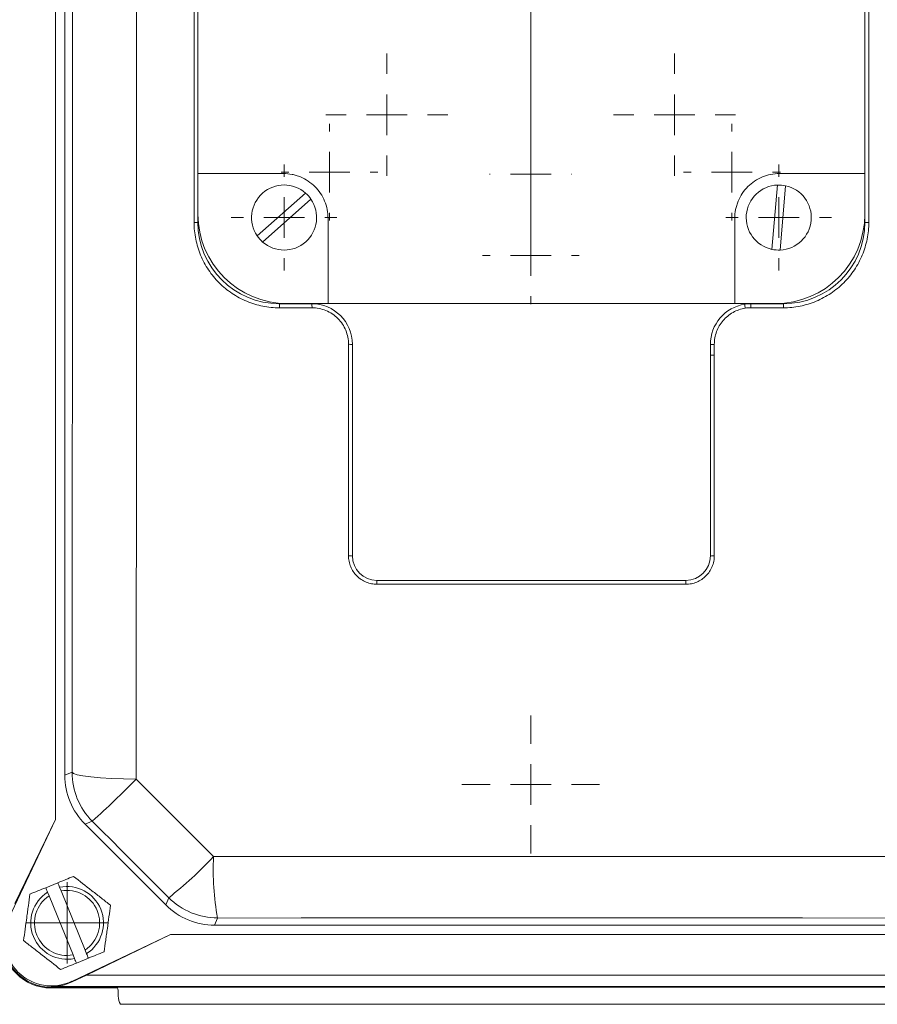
# Model space of a CAD drawing. Header units: millimetres. Extents: x 154 to 910, y 64 to 795.
# Tile 7 of 27: x 208 to 313, y 64 to 185. Entities that reach past the tile are written whole.
import ezdxf

# ---------------------------------------------------------------- set-up
doc = ezdxf.new("R2010")
doc.units = ezdxf.units.MM

# ---------------------------------------------------------------- blocks, each defined once
blk = doc.blocks.new('SW_CENTERMARKSYMBOL_11')
at = {"color": 0, "linetype": 'Continuous', "lineweight": 0}
for p, q in [((0, 5), (0, 7.5)), ((0, 0), (0, 2.5)), ((-5, 0), (-7.5, 0)), ((0, 0), (-2.5, 0)), ((0, 0), (0, -2.5)), ((0, 0), (2.5, 0)), ((5, 0), (7.5, 0)), ((0, -5), (0, -7.5))]:
    blk.add_line(p, q, dxfattribs=at)
blk = doc.blocks.new('SW_CENTERMARKSYMBOL_12')
at = {"color": 0, "linetype": 'Continuous', "lineweight": 0}
for p, q in [((0, 5), (0, 7.5)), ((0, 0), (0, 2.5)), ((-5, 0), (-7.5, 0)), ((0, 0), (-2.5, 0)), ((0, 0), (0, -2.5)), ((0, 0), (2.5, 0)), ((5, 0), (7.5, 0)), ((0, -5), (0, -7.5))]:
    blk.add_line(p, q, dxfattribs=at)
blk = doc.blocks.new('SW_CENTERMARKSYMBOL_13')
at = {"color": 0, "linetype": 'Continuous', "lineweight": 0}
for p, q in [((0, 5), (0, 35)), ((0, 0), (0, 2.5)), ((-5, 0), (-35, 0)), ((0, 0), (-2.5, 0)), ((0, 0), (0, -2.5)), ((0, 0), (2.5, 0)), ((5, 0), (35, 0)), ((0, -5), (0, -35))]:
    blk.add_line(p, q, dxfattribs=at)
blk = doc.blocks.new('SW_CENTERMARKSYMBOL_25')
at = {"color": 0, "linetype": 'Continuous', "lineweight": 0}
for p, q in [((0, 5), (0, 5.95)), ((0, 0), (0, 2.5)), ((-5, 0), (-5.95, 0)), ((0, 0), (-2.5, 0)), ((0, 0), (0, -2.5)), ((0, 0), (2.5, 0)), ((5, 0), (5.95, 0)), ((0, -5), (0, -5.95))]:
    blk.add_line(p, q, dxfattribs=at)
blk = doc.blocks.new('SW_CENTERMARKSYMBOL_26')
at = {"color": 0, "linetype": 'Continuous', "lineweight": 0}
for p, q in [((0, 5), (0, 5.95)), ((0, 0), (0, 2.5)), ((-5, 0), (-5.95, 0)), ((0, 0), (-2.5, 0)), ((0, 0), (0, -2.5)), ((0, 0), (2.5, 0)), ((5, 0), (5.95, 0)), ((0, -5), (0, -5.95))]:
    blk.add_line(p, q, dxfattribs=at)
blk = doc.blocks.new('SW_CENTERMARKSYMBOL_27')
at = {"color": 0, "linetype": 'Continuous', "lineweight": 0}
for p, q in [((0, 5), (0, 5.05)), ((0, 0), (0, 2.5)), ((-5, 0), (-5.05, 0)), ((0, 0), (-2.5, 0)), ((0, 0), (0, -2.5)), ((0, 0), (2.5, 0)), ((5, 0), (5.05, 0)), ((0, -5), (0, -5.05))]:
    blk.add_line(p, q, dxfattribs=at)
blk = doc.blocks.new('SW_CENTERMARKSYMBOL_28')
at = {"color": 0, "linetype": 'Continuous', "lineweight": 0}
for p, q in [((0, 5), (0, 5.95)), ((0, 0), (0, 2.5)), ((-5, 0), (-5.95, 0)), ((0, 0), (-2.5, 0)), ((0, 0), (0, -2.5)), ((0, 0), (2.5, 0)), ((5, 0), (5.95, 0)), ((0, -5), (0, -5.95))]:
    blk.add_line(p, q, dxfattribs=at)
blk = doc.blocks.new('SW_CENTERMARKSYMBOL_31')
at = {"color": 0, "linetype": 'Continuous', "lineweight": 0}
for p, q in [((0, 5), (0, 6.5)), ((0, 0), (0, 2.5)), ((-5, 0), (-6.5, 0)), ((0, 0), (-2.5, 0)), ((0, 0), (0, -2.5)), ((0, 0), (2.5, 0)), ((5, 0), (6.5, 0)), ((0, -5), (0, -6.5))]:
    blk.add_line(p, q, dxfattribs=at)
blk = doc.blocks.new('SW_CENTERMARKSYMBOL_34')
at = {"color": 0, "linetype": 'Continuous', "lineweight": 0}
for p, q in [((0, 5), (0, 6.5)), ((0, 0), (0, 2.5)), ((-5, 0), (-6.5, 0)), ((0, 0), (-2.5, 0)), ((0, 0), (0, -2.5)), ((0, 0), (2.5, 0)), ((5, 0), (6.5, 0)), ((0, -5), (0, -6.5))]:
    blk.add_line(p, q, dxfattribs=at)
blk = doc.blocks.new('SW_CENTERMARKSYMBOL_35')
at = {"color": 0, "linetype": 'Continuous', "lineweight": 0}
for p, q in [((0, 2.5), (0, 5)), ((0, 0), (0, 2.5)), ((-2.5, 0), (-5, 0)), ((0, 0), (-2.5, 0)), ((0, 0), (0, -2.5)), ((0, 0), (2.5, 0)), ((2.5, 0), (5, 0)), ((0, -2.5), (0, -5))]:
    blk.add_line(p, q, dxfattribs=at)
blk = doc.blocks.new('SW_CENTERMARKSYMBOL_37')
at = {"color": 0, "linetype": 'Continuous', "lineweight": 0}
for p, q in [((0, 5), (0, 8.47)), ((0, 0), (0, 2.5)), ((-5, 0), (-8.47, 0)), ((0, 0), (-2.5, 0)), ((0, 0), (0, -2.5)), ((0, 0), (2.5, 0)), ((5, 0), (8.47, 0)), ((0, -5), (0, -8.47))]:
    blk.add_line(p, q, dxfattribs=at)

msp = doc.modelspace()

# ---------------------------------------------------------------- linework, layer by layer
at = {"color": 7, "linetype": 'Continuous', "lineweight": 15}
for p, q in [((212.29, 86.74), (212.29, 235.47)), ((213.43, 230.05), (213.43, 92.16)), ((229.32, 160.11), (229.32, 222.06)), ((229.79, 222.11), (229.79, 160.11)), ((311.79, 160.11), (311.79, 222.11)), ((312.27, 222.06), (312.27, 160.11)), ((229.8, 166.11), (229.8, 216.11)), ((311.78, 216.11), (311.78, 166.11)), ((229.8, 166.11), (240.29, 166.11)), ((229.8, 161.11), (229.8, 166.11)), ((301.29, 166.11), (311.78, 166.11)), ((311.78, 166.11), (311.78, 161.11)), ((300.37, 156.79), (301.03, 164.7)), ((302.03, 164.61), (301.36, 156.7)), ((237.09, 158.44), (243.03, 163.71)), ((243.69, 162.96), (237.75, 157.69)), ((245.79, 160.61), (245.79, 150.12)), ((295.79, 150.12), (295.79, 160.61)), ((239.79, 150.11), (243.79, 150.11)), ((245.79, 150.12), (240.79, 150.12)), ((295.79, 150.12), (245.79, 150.12)), ((300.79, 150.12), (295.79, 150.12)), ((297.79, 150.11), (301.79, 150.11)), ((243.81, 149.61), (239.82, 149.61)), ((301.77, 149.61), (297.78, 149.61)), ((248.31, 119.14), (248.31, 145.12)), ((248.79, 145.11), (248.79, 119.11)), ((292.79, 143.78), (292.79, 145.11)), ((292.79, 119.11), (292.79, 143.78)), ((293.28, 143.79), (293.28, 119.14)), ((251.79, 116.11), (289.79, 116.11)), ((289.78, 115.64), (251.81, 115.64)), ((213.43, 92.16), (214.32, 92.53)), ((206.53, 74.6), (212.29, 86.74)), ((212.29, 86.74), (207.29, 76.41)), ((216.81, 86.52), (215.92, 86.15)), ((215.92, 86.15), (225.84, 76.23)), ((211.08, 78.35), (212.56, 78.95)), ((211.31, 77.79), (211.49, 77.35)), ((212.97, 77.95), (212.79, 78.4)), ((215.92, 70.69), (212.97, 77.95)), ((211.49, 77.35), (214.44, 70.09)), ((225.84, 76.23), (226.2, 77.11)), ((232.21, 74.62), (231.85, 73.74)), ((226.43, 72.61), (214.29, 66.84)), ((216.1, 67.61), (226.43, 72.61)), ((320.16, 72.61), (226.43, 72.61)), ((231.85, 73.74), (314.74, 73.74)), ((216.1, 70.24), (215.92, 70.69)), ((214.44, 70.09), (214.62, 69.64)), ((216.33, 69.69), (214.85, 69.08)), ((214.29, 66.84), (214.33, 66.76)), ((214.33, 66.76), (216.1, 67.61)), ((330.48, 67.61), (216.1, 67.61)), ((211.71, 66.03), (219.93, 66.03)), ((211.79, 66.19), (211.79, 66.11)), ((334.79, 66.19), (211.79, 66.19)), ((211.79, 66.11), (334.79, 66.11)), ((334.79, 66.11), (211.79, 66.11)), ((220.01, 65.46), (220.01, 65.02)), ((321.12, 64.02), (220.29, 64.02))]:
    msp.add_line(p, q, dxfattribs=at)
at = {"color": 7, "linetype": 'Continuous', "lineweight": 15, "flags": 128}
for points in [[(222.2, 230.52), (222.22, 213.21), (222.23, 195.86), (222.24, 178.49), (222.24, 161.11), (222.24, 143.72), (222.23, 126.35), (222.22, 109), (222.2, 91.69)], [(214.32, 92.53), (214.34, 109.64), (214.35, 126.77), (214.36, 143.93), (214.36, 161.11), (214.36, 178.28), (214.35, 195.44), (214.34, 212.57), (214.32, 229.68)], [(214.32, 92.53), (214.48, 92.37), (214.94, 92.22), (215.66, 92.08), (216.63, 91.96), (217.81, 91.85), (219.16, 91.77), (220.64, 91.71), (222.2, 91.69)], [(222.2, 91.69), (223.39, 90.5), (224.58, 89.31), (225.76, 88.12), (226.95, 86.93), (228.14, 85.74), (229.33, 84.55), (230.52, 83.36), (231.71, 82.17)], [(226.2, 77.11), (225.03, 78.29), (223.86, 79.47), (222.68, 80.64), (221.51, 81.82), (220.33, 82.99), (219.16, 84.17), (217.98, 85.34), (216.81, 86.52)], [(231.71, 82.17), (242.1, 82.17), (252.49, 82.18), (262.89, 82.18), (273.29, 82.18), (283.69, 82.18), (294.09, 82.18), (304.49, 82.17), (314.88, 82.17)], [(314.37, 74.62), (304.11, 74.63), (293.84, 74.64), (283.57, 74.64), (273.29, 74.64), (263.02, 74.64), (252.74, 74.64), (242.48, 74.63), (232.21, 74.62)]]:
    msp.add_lwpolyline(points, dxfattribs=at)
at = {"color": 7, "linetype": 'Continuous', "lineweight": 15}
for centre, radius, start, end in [((240.39, 160.7), 4, 48.7166, 214.3551), ((301.2, 160.7), 4, 92.3805, 258.019), ((301.2, 160.7), 4, 78.019, 92.3805), ((301.2, 160.7), 4, 272.3805, 78.019), ((240.39, 160.7), 4, 34.3551, 48.7166), ((240.39, 160.7), 4, 228.7166, 34.3551), ((240.79, 161.11), 10.99, 180, 270), ((300.79, 161.11), 10.99, 270, 0), ((229.44, 80.05), 80.05, 89.745, 90.0804), ((239.79, 160.11), 10, 180, 270), ((301.79, 160.11), 10, 270, 0), ((312.15, 79.19), 80.92, 89.9195, 90.2538), ((240.39, 160.7), 4, 214.3551, 228.7166), ((301.2, 160.7), 4, 258.019, 272.3805), ((237.24, 149.73), 2.58, 357.3013, 8.2659), ((240.9, 149.73), 2.92, 357.6181, 7.2852), ((243.79, 145.11), 5, 0, 90), ((297.79, 145.11), 5, 98.862, 180), ((297.79, 145.11), 5, 90, 98.862), ((300.94, 150.28), 3.92, 183.4689, 190.6212), ((301.28, 149.73), 3.51, 173.9439, 181.9831), ((304.79, 149.73), 3.02, 172.9603, 182.3024), ((248.43, 139.9), 5.22, 85.9942, 91.2921), ((293.18, 139.04), 6.07, 89.0623, 93.637), ((293.16, 138.92), 4.87, 88.5986, 94.3187), ((248.43, 117.13), 2.01, 79.5408, 93.3435), ((251.79, 119.11), 3, 180, 270), ((289.79, 119.11), 3, 270, 0), ((293.16, 117.11), 2.03, 86.6492, 100.4144), ((248.09, 115.75), 3.72, 358.28, 5.48), ((294.63, 115.75), 4.85, 175.7914, 181.3225), ((222.82, 92.53), 8.5, 180.0044, 224.9956), ((151.16, 160.39), 98.82, 311.6277, 315.9575), ((196.14, 115.4), 48.68, 308.1385, 316.9403), ((263.32, 80.49), 31.65, 176.9741, 190.6877), ((213.71, 74.02), 4.47, 122.4236, 281.8247), ((213.71, 74.02), 4.47, 302.4236, 101.8247), ((213.71, 74.02), 4, 303.6611, 100.5872), ((213.71, 74.02), 4, 123.6611, 280.5872), ((232.22, 83.13), 8.5, 225.0044, 269.9956), ((211.79, 72.11), 5.83, 154.6063, 295.3937), ((211.71, 72.02), 5.99, 180, 270), ((211.79, 72.11), 6, 180, 270), ((211.79, 72.11), 6, 180, 270), ((211.79, 72.11), 5.91, 270, 295.3937)]:
    msp.add_arc(centre, radius, start, end, dxfattribs=at)
for centre, major_axis, ratio, start_param, end_param in [((221.93, 92.16), (-7.85, -3.25), 0.999894, 5.890524, 6.675847), ((231.85, 82.24), (-3.25, -7.85), 0.999894, 5.890524, 6.675847), ((217.98, 65.43), (1.84, 0.87), 0.981503, 5.848559, 6.138258), ((222.04, 65.02), (2.03, 0), 0.984808, 3.141593, 3.665191)]:
    msp.add_ellipse(centre, major_axis=major_axis, ratio=ratio, start_param=start_param, end_param=end_param, dxfattribs=at)
for points, knots in [([(240.29, 166.11), (240.65, 166.11), (241.01, 166.07), (241.54, 165.97), (241.71, 165.92), (242.06, 165.82), (242.23, 165.76), (242.73, 165.55), (243.04, 165.38), (243.64, 164.98), (243.93, 164.75), (244.43, 164.24), (244.66, 163.96), (245.07, 163.36), (245.24, 163.04), (245.51, 162.38), (245.62, 162.03), (245.76, 161.33), (245.79, 160.97), (245.79, 160.61)], [0, 0, 0, 0, 0.125, 0.125, 0.1875, 0.1875, 0.25, 0.25, 0.375, 0.375, 0.5, 0.5, 0.625, 0.625, 0.75, 0.75, 0.875, 0.875, 1, 1, 1, 1]), ([(295.79, 160.61), (295.79, 160.97), (295.83, 161.32), (295.93, 161.85), (295.98, 162.02), (296.08, 162.37), (296.14, 162.54), (296.35, 163.04), (296.52, 163.36), (296.92, 163.96), (297.15, 164.24), (297.66, 164.75), (297.93, 164.98), (298.54, 165.38), (298.86, 165.55), (299.52, 165.82), (299.86, 165.93), (300.57, 166.07), (300.93, 166.11), (301.29, 166.11)], [0, 0, 0, 0, 0.125, 0.125, 0.1875, 0.1875, 0.25, 0.25, 0.375, 0.375, 0.5, 0.5, 0.625, 0.625, 0.75, 0.75, 0.875, 0.875, 1, 1, 1, 1]), ([(239.82, 149.61), (239.12, 149.61), (238.44, 149.68), (237.44, 149.88), (237.11, 149.96), (236.45, 150.16), (236.12, 150.28), (235.17, 150.67), (234.57, 151), (233.71, 151.57), (233.43, 151.77), (232.9, 152.21), (232.64, 152.44), (231.92, 153.17), (231.48, 153.69), (230.91, 154.55), (230.73, 154.85), (230.4, 155.46), (230.11, 156.07), (229.88, 156.72), (229.68, 157.37), (229.6, 157.71), (229.39, 158.73), (229.32, 159.41), (229.32, 160.11)], [0, 0, 0, 0, 0.125, 0.125, 0.1875, 0.1875, 0.25, 0.25, 0.375, 0.375, 0.4375, 0.4375, 0.5, 0.5, 0.625, 0.625, 0.6875, 0.6875, 0.75, 0.8125, 0.8125, 0.875, 0.875, 1, 1, 1, 1]), ([(312.27, 160.11), (312.27, 159.41), (312.2, 158.73), (312, 157.73), (311.91, 157.39), (311.71, 156.73), (311.6, 156.41), (311.2, 155.45), (310.88, 154.85), (310.31, 154), (310.1, 153.72), (309.67, 153.18), (309.43, 152.93), (308.71, 152.2), (308.18, 151.77), (307.32, 151.19), (307.02, 151.02), (306.42, 150.69), (305.8, 150.4), (305.16, 150.17), (304.5, 149.97), (304.17, 149.88), (303.15, 149.68), (302.46, 149.61), (301.77, 149.61)], [0, 0, 0, 0, 0.125, 0.125, 0.1875, 0.1875, 0.25, 0.25, 0.375, 0.375, 0.4375, 0.4375, 0.5, 0.5, 0.625, 0.625, 0.6875, 0.6875, 0.75, 0.8125, 0.8125, 0.875, 0.875, 1, 1, 1, 1]), ([(248.31, 145.12), (248.31, 145.41), (248.28, 145.71), (248.17, 146.28), (248.08, 146.57), (247.86, 147.11), (247.72, 147.37), (247.39, 147.86), (247.2, 148.09), (246.79, 148.5), (246.56, 148.69), (246.07, 149.02), (245.81, 149.16), (245.27, 149.38), (244.98, 149.47), (244.4, 149.58), (244.11, 149.61), (243.81, 149.61)], [0, 0, 0, 0, 0.125, 0.125, 0.25, 0.25, 0.375, 0.375, 0.5, 0.5, 0.625, 0.625, 0.75, 0.75, 0.875, 0.875, 1, 1, 1, 1]), ([(297.08, 149.56), (296.82, 149.52), (296.56, 149.45), (296.06, 149.28), (295.81, 149.17), (295.35, 148.92), (295.13, 148.77), (294.72, 148.43), (294.53, 148.24), (294.18, 147.84), (294.03, 147.63), (293.76, 147.17), (293.65, 146.93), (293.37, 146.18), (293.28, 145.65), (293.28, 145.12)], [0, 0, 0, 0, 0.125, 0.125, 0.25, 0.25, 0.375, 0.375, 0.5, 0.5, 0.625, 0.625, 0.75, 0.75, 1, 1, 1, 1]), ([(293.28, 145.12), (293.28, 144.78), (293.28, 144.45), (293.28, 144.12), (293.28, 144.01), (293.28, 143.9), (293.28, 143.79)], [0, 0, 0, 0, 0.000999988, 0.000999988, 0.000999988, 0.001327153, 0.001327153, 0.001327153, 0.001327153]), ([(251.81, 115.64), (251.58, 115.64), (251.35, 115.66), (250.9, 115.75), (250.68, 115.82), (250.26, 115.99), (250.06, 116.1), (249.68, 116.35), (249.5, 116.5), (249.17, 116.82), (249.03, 117), (248.77, 117.38), (248.66, 117.58), (248.49, 118.01), (248.42, 118.23), (248.33, 118.68), (248.31, 118.9), (248.31, 119.14)], [0, 0, 0, 0, 0.125, 0.125, 0.25, 0.25, 0.375, 0.375, 0.5, 0.5, 0.625, 0.625, 0.75, 0.75, 0.875, 0.875, 1, 1, 1, 1]), ([(293.28, 119.14), (293.28, 118.9), (293.26, 118.68), (293.17, 118.23), (293.1, 118.01), (292.93, 117.59), (292.82, 117.39), (292.56, 117.01), (292.42, 116.83), (292.09, 116.5), (291.92, 116.36), (291.54, 116.1), (291.33, 115.99), (290.91, 115.82), (290.69, 115.75), (290.24, 115.66), (290.01, 115.64), (289.78, 115.64)], [0, 0, 0, 0, 0.125, 0.125, 0.25, 0.25, 0.375, 0.375, 0.5, 0.5, 0.625, 0.625, 0.75, 0.75, 0.875, 0.875, 1, 1, 1, 1]), ([(214.5, 79.74), (215.24, 79.16), (216, 78.57), (216.96, 77.82), (217.16, 77.67), (217.54, 77.37), (217.74, 77.22), (218.31, 76.77), (218.68, 76.48), (219.05, 76.19)], [0, 0, 0, 0, 0.5, 0.5, 0.625, 0.625, 0.75, 0.75, 1, 1, 1, 1]), ([(208.36, 71.84), (208.49, 72.78), (208.62, 73.73), (208.79, 74.94), (208.82, 75.18), (208.89, 75.67), (208.92, 75.91), (209.02, 76.62), (209.08, 77.1), (209.15, 77.56)], [0, 0, 0, 0, 0.5, 0.5, 0.625, 0.625, 0.75, 0.75, 1, 1, 1, 1]), ([(209.15, 77.56), (209.46, 77.69), (209.79, 77.82), (210.43, 78.08), (210.76, 78.22), (211.08, 78.35)], [0, 0, 0, 0, 0.5, 0.5, 1, 1, 1, 1]), ([(219.05, 76.19), (218.92, 75.26), (218.79, 74.31), (218.63, 73.1), (218.59, 72.85), (218.52, 72.37), (218.49, 72.13), (218.39, 71.41), (218.33, 70.94), (218.26, 70.47)], [0, 0, 0, 0, 0.5, 0.5, 0.625, 0.625, 0.75, 0.75, 1, 1, 1, 1]), ([(212.91, 68.3), (212.17, 68.88), (211.42, 69.47), (210.45, 70.22), (210.25, 70.37), (209.87, 70.67), (209.68, 70.82), (209.11, 71.26), (208.73, 71.55), (208.36, 71.84)], [0, 0, 0, 0, 0.5, 0.5, 0.625, 0.625, 0.75, 0.75, 1, 1, 1, 1]), ([(212.91, 68.3), (213.23, 68.43), (213.55, 68.56), (214.2, 68.82), (214.52, 68.95), (214.85, 69.08)], [0, 0, 0, 0, 0.5, 0.5, 1, 1, 1, 1])]:
    msp.add_open_spline(points, degree=3, knots=knots, dxfattribs=at)
for points in [[(297.78, 149.61), (297.54, 149.61), (297.31, 149.6), (297.08, 149.56)], [(212.56, 78.95), (213.23, 79.22), (213.87, 79.48), (214.5, 79.74)], [(212.79, 78.4), (212.71, 78.58), (212.64, 78.77), (212.56, 78.95)], [(211.08, 78.35), (211.16, 78.16), (211.23, 77.98), (211.31, 77.79)], [(216.33, 69.69), (216.25, 69.87), (216.18, 70.06), (216.1, 70.24)], [(216.33, 69.69), (216.99, 69.96), (217.63, 70.22), (218.26, 70.47)], [(214.62, 69.64), (214.7, 69.45), (214.77, 69.27), (214.85, 69.08)]]:
    msp.add_open_spline(points, degree=3, dxfattribs=at)

# ---------------------------------------------------------------- block references
at = {"color": 7, "linetype": 'Continuous', "lineweight": 0}
for name, p in [('SW_CENTERMARKSYMBOL_13', (270.71, 191.02)), ('SW_CENTERMARKSYMBOL_11', (253.03, 173.34)), ('SW_CENTERMARKSYMBOL_12', (288.38, 173.34)), ('SW_CENTERMARKSYMBOL_28', (245.96, 166.27)), ('SW_CENTERMARKSYMBOL_25', (295.45, 166.27)), ('SW_CENTERMARKSYMBOL_27', (270.71, 166.02)), ('SW_CENTERMARKSYMBOL_31', (240.39, 160.7)), ('SW_CENTERMARKSYMBOL_34', (301.2, 160.7)), ('SW_CENTERMARKSYMBOL_26', (270.71, 156.02)), ('SW_CENTERMARKSYMBOL_37', (270.71, 91.02)), ('SW_CENTERMARKSYMBOL_35', (213.71, 74.02))]:
    msp.add_blockref(name, p, dxfattribs=at)

doc.saveas('drawing.dxf')
